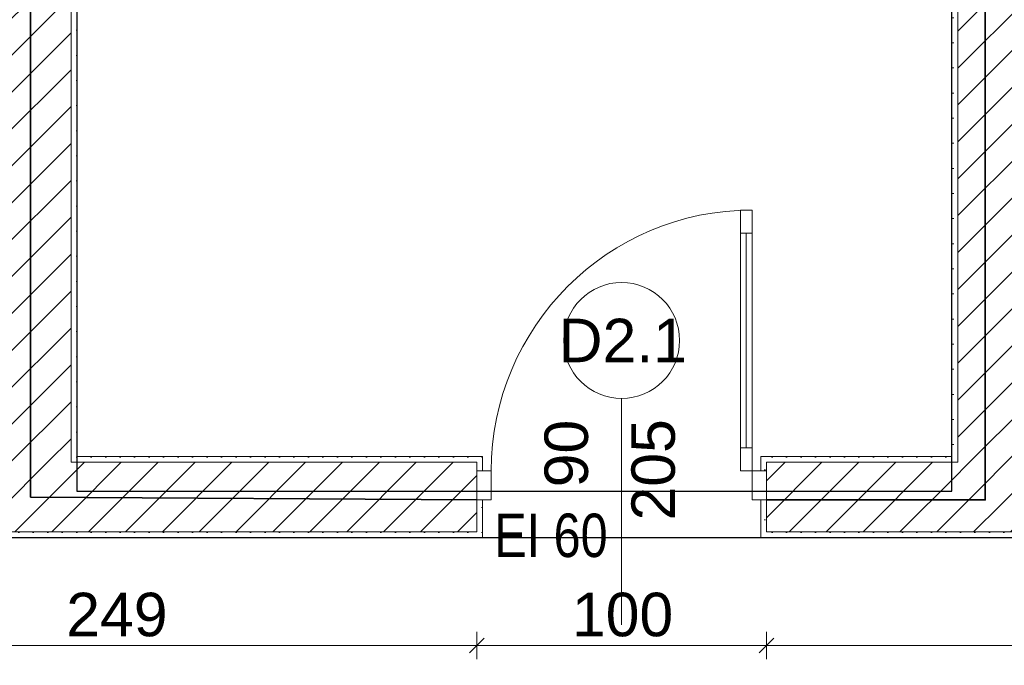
# Model space of a CAD drawing. Header units: millimetres. Extents: x -126905 to -83905, y -179170 to 5194.
# Tile 40 of 56: x -105147 to -101748, y -96587 to -94360. Entities that reach past the tile are written whole.
import ezdxf

# ---------------------------------------------------------------- set-up
doc = ezdxf.new("R2010")
doc.units = ezdxf.units.MM
doc.header["$MEASUREMENT"] = 0
for name, color, linetype, lineweight, true_color in [('Nowe_0_Nr_pióra__8', 7, 'Continuous', 35, 0xa80f02), ('Nowe_Elementy Modelu - Strefy_Nr_pióra__58', 7, 'Continuous', 25, 0xdf0000), ('Nowe_Konstrukcja - Ściany zew_Nr_pióra__23', 7, 'Continuous', 13, 0x858585), ('Nowe_Wymiarowanie - Ogólne_Nr_pióra__81', 7, 'Continuous', 13, 0x6a6a6a), ('Nowe_Znaczniki drzwi Archicada_Nr_pióra__81', 7, 'Continuous', 13, 0x6a6a6a)]:
    doc.layers.add(name, color=color, linetype=linetype, lineweight=lineweight, true_color=true_color)
for name, color, linetype, lineweight in [('Nowe_Drzwi Archicad_Nr_pióra__3', 7, 'Continuous', 13), ('Nowe_Konstrukcja - Ściany zew_Nr_pióra__21', 7, 'Continuous', 20), ('Nowe_Konstrukcja - Ściany zew_Nr_pióra__3', 7, 'Continuous', 13), ('Nowe_Tabelka_Nr_pióra__20', 1, 'Continuous', 30), ('Nowe_Wymiarowanie - Ogólne_Nr_pióra__42', 8, 'Continuous', 25), ('Nowe_Znaczniki drzwi Archicada_Nr_pióra__2', 8, 'Continuous', 15), ('Nowe_Znaczniki drzwi Archicada_Nr_pióra__7', 7, 'Continuous', 35)]:
    doc.layers.add(name, color=color, linetype=linetype, lineweight=lineweight)
for name, color, linetype in [('Nowe_Konstrukcja - Ściany zew', 7, 'Continuous'), ('Nowe_Wymiarowanie - Ogólne', 7, 'Continuous'), ('Nowe_Znaczniki drzwi Archicada', 7, 'Continuous')]:
    doc.layers.add(name, color=color, linetype=linetype)
doc.styles.add('STYL_AUTOMATYCZNY_1', font='arial.ttf')
doc.styles.add('STYL_AUTOMATYCZNY_3', font='arial.ttf', dxfattribs={"width": 0.8})
doc.linetypes.add('REI 120', pattern='A,0,[1,PB-ARCH-004 RZUT II PIÄTRA_2.Kondygnacja1.Shx,S=9.126984,R=0,X=0,Y=-0.006213],-1150,0', length=1150)
doc.dimstyles.new('STYL_AUTOMATYCZNY__1', dxfattribs={"dimtxt": 150, "dimasz": 47.5, "dimexe": 0.18, "dimexo": 0.0625, "dimgap": 0, "dimtad": 1, "dimdec": 0, "dimlfac": 0.1, "dimzin": 0, "dimdsep": 46, "dimtxsty": 'STYL_AUTOMATYCZNY_1', "dimblk": 'ARROWHEAD_6', "dimblk1": 'ARROWHEAD_6', "dimblk2": 'ARROWHEAD_6', "dimcen": 0.09, "dimse1": 1, "dimse2": 1, "dimclrd": 256, "dimclre": 256, "dimclrt": 8, "dimazin": 0, "dimtfac": 1, "dimtdec": 4, "dimtmove": 0, "dimatfit": 3, "dimfxl": 0, "dimtolj": 1, "dimtzin": 0, "dimarcsym": 0})
doc.dimstyles.new('STYL_AUTOMATYCZNY__2', dxfattribs={"dimtxt": 150, "dimasz": 47.5, "dimexe": 0.18, "dimexo": 0.0625, "dimgap": 0, "dimtad": 1, "dimtih": 1, "dimtoh": 1, "dimdec": 0, "dimlfac": 0.1, "dimzin": 0, "dimdsep": 46, "dimtxsty": 'STYL_AUTOMATYCZNY_1', "dimblk": 'ARROWHEAD_6', "dimblk1": 'ARROWHEAD_6', "dimblk2": 'ARROWHEAD_6', "dimcen": 0.09, "dimse1": 1, "dimse2": 1, "dimclrd": 256, "dimclre": 256, "dimclrt": 8, "dimazin": 0, "dimtfac": 1, "dimtdec": 4, "dimtmove": 0, "dimatfit": 3, "dimfxl": 0, "dimtolj": 1, "dimtzin": 0, "dimarcsym": 0})
pattern_1 = [(0, (0, 0), (0, 86.60254), [0, -50]), (0, (25, 43.3), (0, 86.60254), [0, -50])]
pattern_2 = [(45, (0, 0), (-63.63961, 63.63961), [])]

# ---------------------------------------------------------------- blocks, each defined once
blk = doc.blocks.new('Ściana_18_1', base_point=(-104949.5, -96146.6))
at = {"layer": 'Nowe_Konstrukcja - Ściany zew_Nr_pióra__23', "linetype": 'Continuous', "lineweight": 13, "true_color": 0x858585}
h = blk.add_hatch(dxfattribs=at)
h.set_pattern_fill('Bloczki_ceramiczne_0001', color=252, style=0, pattern_type=2)
h.set_pattern_definition(pattern_2)
h.paths.add_polyline_path([(-105209.5, -92006.6), (-104969.5, -92006.6), (-104969.5, -91986.6), (-105209.5, -91986.6)])
h = blk.add_hatch(dxfattribs=at)
h.set_pattern_fill('Tynk_0001', color=252, style=0, pattern_type=2)
h.set_pattern_definition(pattern_1)
h.paths.add_polyline_path([(-105209.5, -95986.6), (-105209.5, -92006.6), (-105229.5, -92006.6), (-105229.5, -95986.6)])
h = blk.add_hatch(dxfattribs=at)
h.set_pattern_fill('Bloczki_ceramiczne_0001', color=252, style=0, pattern_type=2)
h.set_pattern_definition(pattern_2)
h.paths.add_polyline_path([(-105209.5, -92006.6), (-105209.5, -95886.6), (-104969.5, -95886.6), (-104969.5, -92006.6)])
h = blk.add_hatch(dxfattribs=at)
h.set_pattern_fill('Tynk_0001', color=252, style=0, pattern_type=2)
h.set_pattern_definition(pattern_1)
h.paths.add_polyline_path([(-104949.5, -95866.6), (-104949.5, -92006.6), (-104969.5, -92006.6), (-104969.5, -95866.6)])
h = blk.add_hatch(dxfattribs=at)
h.set_pattern_fill('Bloczki_ceramiczne_0001', color=252, style=0, pattern_type=2)
h.set_pattern_definition(pattern_2)
h.paths.add_polyline_path([(-104969.5, -95886.6), (-105209.5, -96126.6), (-104969.5, -96126.6)])
h = blk.add_hatch(dxfattribs=at)
h.set_pattern_fill('Bloczki_ceramiczne_0001', color=252, style=0, pattern_type=2)
h.set_pattern_definition(pattern_2)
h.paths.add_polyline_path([(-104969.5, -95886.6), (-105209.5, -95886.6), (-105209.5, -96126.6)])
h = blk.add_hatch(dxfattribs=at)
h.set_pattern_fill('Tynk_0001', color=252, style=0, pattern_type=2)
h.set_pattern_definition(pattern_1)
h.paths.add_polyline_path([(-104949.5, -95866.6), (-104969.5, -95886.6), (-104949.5, -95886.6)])
h = blk.add_hatch(dxfattribs=at)
h.set_pattern_fill('Tynk_0001', color=252, style=0, pattern_type=2)
h.set_pattern_definition(pattern_1)
h.paths.add_polyline_path([(-104949.5, -95866.6), (-104969.5, -95866.6), (-104969.5, -95886.6)])
h = blk.add_hatch(dxfattribs=at)
h.set_pattern_fill('Tynk_0001', color=252, style=0, pattern_type=2)
h.set_pattern_definition(pattern_1)
h.paths.add_polyline_path([(-105229.5, -95986.6), (-105229.5, -96006.6), (-105209.5, -96006.6), (-105209.5, -95986.6)])
h = blk.add_hatch(dxfattribs=at)
h.set_pattern_fill('Tynk_0001', color=252, style=0, pattern_type=2)
h.set_pattern_definition(pattern_1)
h.paths.add_polyline_path([(-105209.5, -96126.6), (-105229.5, -96146.6), (-105209.5, -96146.6)])
h = blk.add_hatch(dxfattribs=at)
h.set_pattern_fill('Tynk_0001', color=252, style=0, pattern_type=2)
h.set_pattern_definition(pattern_1)
h.paths.add_polyline_path([(-105209.5, -96126.6), (-105229.5, -96126.6), (-105229.5, -96146.6)])
at = {"layer": 'Nowe_Konstrukcja - Ściany zew_Nr_pióra__21', "color": 7, "linetype": 'Continuous', "lineweight": 20, "flags": 128}
for points in [[(-105229.5, -92006.6), (-105229.5, -95986.6)], [(-104949.5, -95866.6), (-104949.5, -92006.6)], [(-105229.5, -96146.6), (-105209.5, -96146.6)]]:
    blk.add_lwpolyline(points, dxfattribs=at)
at = {"layer": 'Nowe_Konstrukcja - Ściany zew_Nr_pióra__3', "color": 7, "linetype": 'Continuous', "lineweight": 13}
for p, q in [((-105209.5, -91986.6), (-105209.5, -92006.6)), ((-104969.5, -92006.6), (-104969.5, -91986.6)), ((-105209.5, -92006.6), (-105209.5, -95886.6)), ((-104969.5, -95886.6), (-104969.5, -92006.6)), ((-105209.5, -95886.6), (-105209.5, -96126.6)), ((-104969.5, -95886.6), (-104949.5, -95886.6)), ((-105209.5, -96006.6), (-105229.5, -96006.6)), ((-105229.5, -96126.6), (-105209.5, -96126.6)), ((-105209.5, -96126.6), (-104969.5, -96126.6))]:
    blk.add_line(p, q, dxfattribs=at)
blk = doc.blocks.new('Ściana_46_1', base_point=(-101649.1, -96146.6))
at = {"layer": 'Nowe_Konstrukcja - Ściany zew_Nr_pióra__23', "linetype": 'Continuous', "lineweight": 13, "true_color": 0x858585}
h = blk.add_hatch(dxfattribs=at)
h.set_pattern_fill('Bloczki_ceramiczne_0001', color=252, style=0, pattern_type=2)
h.set_pattern_definition(pattern_2)
h.paths.add_polyline_path([(-101909.1, -92006.6), (-101669.1, -92006.6), (-101669.1, -91986.6), (-101909.1, -91986.6)])
h = blk.add_hatch(dxfattribs=at)
h.set_pattern_fill('Tynk_0001', color=252, style=0, pattern_type=2)
h.set_pattern_definition(pattern_1)
h.paths.add_polyline_path([(-101909.1, -95866.6), (-101909.1, -92006.6), (-101929.1, -92006.6), (-101929.1, -95866.6)])
h = blk.add_hatch(dxfattribs=at)
h.set_pattern_fill('Bloczki_ceramiczne_0001', color=252, style=0, pattern_type=2)
h.set_pattern_definition(pattern_2)
h.paths.add_polyline_path([(-101669.1, -95886.6), (-101669.1, -92006.6), (-101909.1, -92006.6), (-101909.1, -95886.6)])
h = blk.add_hatch(dxfattribs=at)
h.set_pattern_fill('Tynk_0001', color=252, style=0, pattern_type=2)
h.set_pattern_definition(pattern_1)
h.paths.add_polyline_path([(-101649.1, -95986.6), (-101649.1, -92006.6), (-101669.1, -92006.6), (-101669.1, -95986.6)])
h = blk.add_hatch(dxfattribs=at)
h.set_pattern_fill('Tynk_0001', color=252, style=0, pattern_type=2)
h.set_pattern_definition(pattern_1)
h.paths.add_polyline_path([(-101929.1, -95886.6), (-101909.1, -95886.6), (-101929.1, -95866.6)])
h = blk.add_hatch(dxfattribs=at)
h.set_pattern_fill('Tynk_0001', color=252, style=0, pattern_type=2)
h.set_pattern_definition(pattern_1)
h.paths.add_polyline_path([(-101929.1, -95866.6), (-101909.1, -95886.6), (-101909.1, -95866.6)])
h = blk.add_hatch(dxfattribs=at)
h.set_pattern_fill('Bloczki_ceramiczne_0001', color=252, style=0, pattern_type=2)
h.set_pattern_definition(pattern_2)
h.paths.add_polyline_path([(-101909.1, -96126.6), (-101669.1, -96126.6), (-101909.1, -95886.6)])
h = blk.add_hatch(dxfattribs=at)
h.set_pattern_fill('Bloczki_ceramiczne_0001', color=252, style=0, pattern_type=2)
h.set_pattern_definition(pattern_2)
h.paths.add_polyline_path([(-101909.1, -95886.6), (-101669.1, -96126.6), (-101669.1, -95886.6)])
h = blk.add_hatch(dxfattribs=at)
h.set_pattern_fill('Tynk_0001', color=252, style=0, pattern_type=2)
h.set_pattern_definition(pattern_1)
h.paths.add_polyline_path([(-101669.1, -95986.6), (-101669.1, -96006.6), (-101649.1, -96006.6), (-101649.1, -95986.6)])
h = blk.add_hatch(dxfattribs=at)
h.set_pattern_fill('Tynk_0001', color=252, style=0, pattern_type=2)
h.set_pattern_definition(pattern_1)
h.paths.add_polyline_path([(-101669.1, -96146.6), (-101649.1, -96146.6), (-101669.1, -96126.6)])
h = blk.add_hatch(dxfattribs=at)
h.set_pattern_fill('Tynk_0001', color=252, style=0, pattern_type=2)
h.set_pattern_definition(pattern_1)
h.paths.add_polyline_path([(-101669.1, -96126.6), (-101649.1, -96146.6), (-101649.1, -96126.6)])
at = {"layer": 'Nowe_Konstrukcja - Ściany zew_Nr_pióra__21', "color": 7, "linetype": 'Continuous', "lineweight": 20, "flags": 128}
for points in [[(-101929.1, -92006.6), (-101929.1, -95866.6)], [(-101649.1, -95986.6), (-101649.1, -92006.6)], [(-101649.1, -96146.6), (-101669.1, -96146.6)]]:
    blk.add_lwpolyline(points, dxfattribs=at)
at = {"layer": 'Nowe_Konstrukcja - Ściany zew_Nr_pióra__3', "color": 7, "linetype": 'Continuous', "lineweight": 13}
for p, q in [((-101909.1, -91986.6), (-101909.1, -92006.6)), ((-101669.1, -92006.6), (-101669.1, -91986.6)), ((-101909.1, -92006.6), (-101909.1, -95886.6)), ((-101669.1, -95886.6), (-101669.1, -92006.6)), ((-101929.1, -95886.6), (-101909.1, -95886.6)), ((-101669.1, -96126.6), (-101669.1, -95886.6)), ((-101649.1, -96006.6), (-101669.1, -96006.6)), ((-101909.1, -96126.6), (-101669.1, -96126.6)), ((-101669.1, -96126.6), (-101649.1, -96126.6))]:
    blk.add_line(p, q, dxfattribs=at)
blk = doc.blocks.new('Drzwi 27_7')
at = {"layer": 'Nowe_Drzwi Archicad_Nr_pióra__3', "color": 7, "linetype": 'Continuous', "lineweight": 13}
for p, q in [((410, 820), (410, 900)), ((410, 900), (450, 900)), ((450, 900), (450, 820)), ((450, 820), (410, 820)), ((430, 820), (430, 80)), ((410, 0), (410, 80)), ((410, 80), (450, 80)), ((450, 80), (450, 0)), ((-500, 50), (-480, 50)), ((-480, 0), (-480, 50)), ((500, 50), (480, 50)), ((480, 0), (480, 50)), ((-450, 0), (-500, 0)), ((-500, 0), (-500, -100)), ((-500, 0), (-500, -100)), ((-500, 0), (-500, -100)), ((-450, -100), (-450, 0)), ((450, 0), (410, 0)), ((500, 0), (450, 0)), ((450, 0), (450, -100)), ((500, -100), (500, 0)), ((500, 0), (500, -100)), ((500, 0), (500, -100)), ((-500, -100), (-450, -100)), ((-480, -100), (-480, -230)), ((450, -100), (500, -100)), ((480, -100), (480, -230)), ((-500, -230), (-480, -230)), ((500, -230), (480, -230))]:
    blk.add_line(p, q, dxfattribs=at)
at = {"layer": 'Nowe_Drzwi Archicad_Nr_pióra__3', "color": 7, "linetype": 'Continuous', "lineweight": 13, "flags": 128}
for points in [[(430, 820), (430, 80), (410, 80), (410, 820)], [(450, 820), (450, 80), (430, 80), (430, 820)]]:
    blk.add_lwpolyline(points, close=True, dxfattribs=at)
at = {"layer": 'Nowe_Drzwi Archicad_Nr_pióra__3', "color": 7, "linetype": 'Continuous', "lineweight": 13}
blk.add_arc((450, 0), 900, 90, 180, dxfattribs=at)
blk = doc.blocks.new('Znacznik D 27_8')
at = {"layer": 'Nowe_Znaczniki drzwi Archicada_Nr_pióra__2', "color": 8, "linetype": 'Continuous', "lineweight": 15, "flags": 128}
blk.add_lwpolyline([(-200, -680.1, 1), (200, -680.1, 1)], format="xyb", close=True, dxfattribs=at)
at = {"layer": 'Nowe_Znaczniki drzwi Archicada_Nr_pióra__81', "color": 251, "linetype": 'Continuous', "lineweight": 13, "true_color": 0x6a6a6a}
blk.add_line((0, -480.1), (0, 300), dxfattribs=at)
at = {"layer": 'Nowe_Znaczniki drzwi Archicada_Nr_pióra__7', "color": 7, "lineweight": 35, "char_height": 150, "attachment_point": 7, "style": 'STYL_AUTOMATYCZNY_1'}
for s, insert, rotation in [('\\A1;{\\pql;\\pt0;\\fArial|b0|i0|c238|p0;\\W1.000000;205\\fArial|b0|i0|c238|p0;\\W1.000000;\\A1{\\H.66x;\\S^  ;}\\fArial|b0|i0|c238|p0;\\W1.000000;\\fArial|b0|i0|c238|p0;\\W1.000000;}', (-227.5, -59.2), 270), ('\\A1;{\\pql;\\pt0;\\fArial|b0|i0|c238|p0;\\W1.000000;90\\fArial|b0|i0|c238|p0;\\W1.000000;\\A1{\\H.66x;\\S^  ;}\\fArial|b0|i0|c238|p0;\\W1.000000;\\fArial|b0|i0|c238|p0;\\W1.000000;}', (72.5, -173.6), 270), ('\\A1;{\\pql;\\pt0;\\fArial|b0|i0|c238|p0;\\W1.000000;D2.1\\fArial|b0|i0|c238|p0;\\W1.000000;\\fArial|b0|i0|c238|p0;\\W1.000000;\\fArial|b0|i0|c238|p0;\\W1.000000;}', (217.3, -605.1), 180)]:
    blk.add_mtext(s, dxfattribs=dict(at, insert=insert, rotation=rotation))
blk = doc.blocks.new('Ściana_47_1', base_point=(-101649.1, -96146.6))
at = {"layer": 'Nowe_Konstrukcja - Ściany zew_Nr_pióra__23', "linetype": 'Continuous', "lineweight": 13, "true_color": 0x858585}
h = blk.add_hatch(dxfattribs=at)
h.set_pattern_fill('Bloczki_ceramiczne_0001', color=252, style=0, pattern_type=2)
h.set_pattern_definition(pattern_2)
h.paths.add_polyline_path([(-104969.5, -95886.6), (-104969.5, -96126.6), (-103569.1, -96126.6), (-103569.1, -96016.6), (-103569.1, -95916.6), (-103569.1, -95886.6)])
h = blk.add_hatch(dxfattribs=at)
h.set_pattern_fill('Tynk_0001', color=252, style=0, pattern_type=2)
h.set_pattern_definition(pattern_1)
h.paths.add_polyline_path([(-103569.1, -95866.6), (-104949.5, -95866.6), (-104949.5, -95886.6), (-103569.1, -95886.6)])
h = blk.add_hatch(dxfattribs=at)
h.set_pattern_fill('Tynk_0001', color=252, style=0, pattern_type=2)
h.set_pattern_definition(pattern_1)
h.paths.add_polyline_path([(-103549.1, -95866.6), (-103569.1, -95866.6), (-103569.1, -95886.6), (-103569.1, -95916.6), (-103549.1, -95916.6)])
h = blk.add_hatch(dxfattribs=at)
h.set_pattern_fill('Tynk_0001', color=252, style=0, pattern_type=2)
h.set_pattern_definition(pattern_1)
h.paths.add_polyline_path([(-102569.1, -95866.6), (-102589.1, -95866.6), (-102589.1, -95916.6), (-102569.1, -95916.6), (-102569.1, -95886.6)])
h = blk.add_hatch(dxfattribs=at)
h.set_pattern_fill('Tynk_0001', color=252, style=0, pattern_type=2)
h.set_pattern_definition(pattern_1)
h.paths.add_polyline_path([(-102569.1, -95866.6), (-102569.1, -95886.6), (-101929.1, -95886.6), (-101929.1, -95866.6)])
h = blk.add_hatch(dxfattribs=at)
h.set_pattern_fill('Bloczki_ceramiczne_0001', color=252, style=0, pattern_type=2)
h.set_pattern_definition(pattern_2)
h.paths.add_polyline_path([(-102569.1, -95916.6), (-102569.1, -96016.6), (-102569.1, -96126.6), (-101909.1, -96126.6), (-101909.1, -95886.6), (-102569.1, -95886.6)])
h = blk.add_hatch(dxfattribs=at)
h.set_pattern_fill('Tynk_0001', color=252, style=0, pattern_type=2)
h.set_pattern_definition(pattern_1)
h.paths.add_polyline_path([(-103569.1, -96146.6), (-103549.1, -96146.6), (-103549.1, -96016.6), (-103569.1, -96016.6), (-103569.1, -96126.6)])
h = blk.add_hatch(dxfattribs=at)
h.set_pattern_fill('Tynk_0001', color=252, style=0, pattern_type=2)
h.set_pattern_definition(pattern_1)
h.paths.add_polyline_path([(-102589.1, -96146.6), (-102569.1, -96146.6), (-102569.1, -96126.6), (-102569.1, -96016.6), (-102589.1, -96016.6)])
h = blk.add_hatch(dxfattribs=at)
h.set_pattern_fill('Tynk_0001', color=252, style=0, pattern_type=2)
h.set_pattern_definition(pattern_1)
h.paths.add_polyline_path([(-105209.5, -96126.6), (-105209.5, -96146.6), (-103569.1, -96146.6), (-103569.1, -96126.6)])
h = blk.add_hatch(dxfattribs=at)
h.set_pattern_fill('Tynk_0001', color=252, style=0, pattern_type=2)
h.set_pattern_definition(pattern_1)
h.paths.add_polyline_path([(-101669.1, -96126.6), (-102569.1, -96126.6), (-102569.1, -96146.6), (-101669.1, -96146.6)])
at = {"layer": 'Nowe_Konstrukcja - Ściany zew_Nr_pióra__21', "color": 7, "linetype": 'Continuous', "lineweight": 20}
for p, q in [((-103569.1, -95866.6), (-103549.1, -95866.6)), ((-103549.1, -95916.6), (-103549.1, -95866.6)), ((-102589.1, -95916.6), (-102589.1, -95866.6)), ((-102569.1, -95866.6), (-102589.1, -95866.6)), ((-103569.1, -95916.6), (-103549.1, -95916.6)), ((-103569.1, -95916.6), (-103569.1, -96016.6)), ((-102569.1, -95916.6), (-102589.1, -95916.6)), ((-102569.1, -95916.6), (-102569.1, -96016.6)), ((-103569.1, -96016.6), (-103549.1, -96016.6)), ((-103549.1, -96016.6), (-103549.1, -96146.6)), ((-102589.1, -96016.6), (-102589.1, -96146.6)), ((-102569.1, -96016.6), (-102589.1, -96016.6)), ((-103569.1, -96146.6), (-103549.1, -96146.6)), ((-102569.1, -96146.6), (-102589.1, -96146.6))]:
    blk.add_line(p, q, dxfattribs=at)
at = {"layer": 'Nowe_Konstrukcja - Ściany zew_Nr_pióra__21', "color": 7, "linetype": 'Continuous', "lineweight": 20, "flags": 128}
for points in [[(-103569.1, -95866.6), (-104949.5, -95866.6)], [(-101929.1, -95866.6), (-102569.1, -95866.6)], [(-105209.5, -96146.6), (-103569.1, -96146.6)], [(-102569.1, -96146.6), (-101669.1, -96146.6)]]:
    blk.add_lwpolyline(points, dxfattribs=at)
at = {"layer": 'Nowe_Konstrukcja - Ściany zew_Nr_pióra__3', "color": 7, "linetype": 'Continuous', "lineweight": 13}
for p, q in [((-104969.5, -95886.6), (-104949.5, -95886.6)), ((-103569.1, -95886.6), (-104949.5, -95886.6)), ((-103569.1, -95886.6), (-103569.1, -95916.6)), ((-101929.1, -95886.6), (-102569.1, -95886.6)), ((-102569.1, -95886.6), (-102569.1, -95916.6)), ((-101929.1, -95886.6), (-101909.1, -95886.6)), ((-103569.1, -96126.6), (-103569.1, -96016.6)), ((-102569.1, -96126.6), (-102569.1, -96016.6)), ((-105209.5, -96126.6), (-104969.5, -96126.6)), ((-104969.5, -96126.6), (-103569.1, -96126.6)), ((-102569.1, -96126.6), (-101909.1, -96126.6)), ((-101909.1, -96126.6), (-101669.1, -96126.6))]:
    blk.add_line(p, q, dxfattribs=at)
at = {"layer": 'Nowe_Drzwi Archicad_Nr_pióra__3', "color": 7, "linetype": 'Continuous', "lineweight": 13, "zscale": 1000}
blk.add_blockref('Drzwi 27_7', (-103069.1, -95916.6), dxfattribs=at)
at = {"layer": 'Nowe_Znaczniki drzwi Archicada', "color": 251, "lineweight": 13, "true_color": 0x6a6a6a, "rotation": 180}
blk.add_blockref('Znacznik D 27_8', (-103069.1, -96146.6), dxfattribs=at)
blk = doc.blocks.new('*D255')
at = {"layer": 'Nowe_Wymiarowanie - Ogólne_Nr_pióra__81', "color": 251, "linetype": 'Continuous', "lineweight": 13, "true_color": 0x6a6a6a}
for p, q in [((-106059.5, -96565.5), (-106059.5, -96471.7)), ((-106034.5, -96493.6), (-106084.5, -96543.6)), ((-103544.1, -96493.6), (-103594.1, -96543.6)), ((-107059.5, -96518.6), (-106059.5, -96518.6)), ((-106059.5, -96518.6), (-103569.1, -96518.6))]:
    blk.add_line(p, q, dxfattribs=at)
at = {"layer": 'Nowe_Wymiarowanie - Ogólne_Nr_pióra__42', "color": 8, "lineweight": 25, "insert": (-104985.9, -96488.6), "char_height": 150, "attachment_point": 7, "style": 'STYL_AUTOMATYCZNY_1'}
blk.add_mtext('\\A1;{\\pql;\\fArial|b0|i0|c238|p0;\\W1.000000;249}', dxfattribs=at)
blk = doc.blocks.new('ARROWHEAD_6')
at = {"color": 0, "linetype": 'Continuous', "lineweight": 0}
for p, q in [((0, 0), (-1, 0)), ((-0.5, -0.5), (0.5, 0.5))]:
    blk.add_line(p, q, dxfattribs=at)
blk = doc.blocks.new('*D256')
at = {"layer": 'Nowe_Wymiarowanie - Ogólne_Nr_pióra__81', "color": 251, "linetype": 'Continuous', "lineweight": 13, "true_color": 0x6a6a6a}
for p, q in [((-103569.1, -96565.5), (-103569.1, -96471.7)), ((-103544.1, -96493.6), (-103594.1, -96543.6)), ((-102544.1, -96493.6), (-102594.1, -96543.6)), ((-106059.5, -96518.6), (-103569.1, -96518.6)), ((-103569.1, -96518.6), (-102569.1, -96518.6))]:
    blk.add_line(p, q, dxfattribs=at)
at = {"layer": 'Nowe_Wymiarowanie - Ogólne_Nr_pióra__42', "color": 8, "lineweight": 25, "insert": (-103240.7, -96488.6), "char_height": 150, "attachment_point": 7, "style": 'STYL_AUTOMATYCZNY_1'}
blk.add_mtext('\\A1;{\\pql;\\fArial|b0|i0|c238|p0;\\W1.000000;100}', dxfattribs=at)
blk = doc.blocks.new('*D257')
at = {"layer": 'Nowe_Wymiarowanie - Ogólne_Nr_pióra__81', "color": 251, "linetype": 'Continuous', "lineweight": 13, "true_color": 0x6a6a6a}
for p, q in [((-102569.1, -96565.5), (-102569.1, -96471.7)), ((-100279.4, -96565.5), (-100279.4, -96471.7)), ((-102544.1, -96493.6), (-102594.1, -96543.6)), ((-100254.4, -96493.6), (-100304.4, -96543.6)), ((-103569.1, -96518.6), (-102569.1, -96518.6)), ((-102569.1, -96518.6), (-100279.4, -96518.6))]:
    blk.add_line(p, q, dxfattribs=at)
at = {"layer": 'Nowe_Wymiarowanie - Ogólne_Nr_pióra__42', "color": 8, "lineweight": 25, "insert": (-101595.9, -96488.6), "char_height": 150, "attachment_point": 7, "style": 'STYL_AUTOMATYCZNY_1'}
blk.add_mtext('\\A1;{\\pql;\\fArial|b0|i0|c238|p0;\\W1.000000;229}', dxfattribs=at)
blk = doc.blocks.new('*D277')
at = {"layer": 'Nowe_Wymiarowanie - Ogólne_Nr_pióra__81', "color": 251, "linetype": 'Continuous', "lineweight": 13, "true_color": 0x6a6a6a}
for p, q in [((-121789.5, -96942.8), (-121789.5, -96849)), ((-95969.5, -96942.8), (-95969.5, -96849)), ((-121764.5, -96870.9), (-121814.5, -96920.9)), ((-95994.5, -96920.9), (-95944.5, -96870.9)), ((-121827, -96895.9), (-121789.5, -96895.9)), ((-121789.5, -96895.9), (-95969.5, -96895.9)), ((-95969.5, -96895.9), (-95932, -96895.9))]:
    blk.add_line(p, q, dxfattribs=at)
at = {"layer": 'Nowe_Wymiarowanie - Ogólne_Nr_pióra__42', "color": 8, "lineweight": 25, "insert": (-109136.9, -96865.9), "char_height": 150, "attachment_point": 7, "style": 'STYL_AUTOMATYCZNY_1'}
blk.add_mtext('\\A1;{\\pql;\\fArial|b0|i0|c238|p0;\\W1.000000;2\xa0582}', dxfattribs=at)
blk = doc.blocks.new('*D293')
at = {"layer": 'Nowe_Wymiarowanie - Ogólne_Nr_pióra__81', "color": 251, "linetype": 'Continuous', "lineweight": 13, "true_color": 0x6a6a6a}
for p, q in [((-121373.9, -96101.6), (-121323.9, -96151.6)), ((-121302.1, -96126.6), (-121395.8, -96126.6)), ((-121348.9, -97746.6), (-121348.9, -96126.6)), ((-121373.9, -97721.6), (-121323.9, -97771.6)), ((-121302.1, -97746.6), (-121395.8, -97746.6))]:
    blk.add_line(p, q, dxfattribs=at)
at = {"layer": 'Nowe_Wymiarowanie - Ogólne_Nr_pióra__42', "color": 8, "lineweight": 25, "char_height": 150, "attachment_point": 7, "rotation": 90, "style": 'STYL_AUTOMATYCZNY_1'}
for s, insert in [('\\A1;{\\pql;\\fArial|b0|i0|c238|p0;\\W1.000000;12}', (-121378.9, -96380.4)), ('\\A1;{\\pql;\\fArial|b0|i0|c238|p0;\\W1.000000;162}', (-121378.9, -97222.6))]:
    blk.add_mtext(s, dxfattribs=dict(at, insert=insert))
blk = doc.blocks.new('*D294')
at = {"layer": 'Nowe_Wymiarowanie - Ogólne_Nr_pióra__81', "color": 251, "linetype": 'Continuous', "lineweight": 13, "true_color": 0x6a6a6a}
for p, q in [((-121373.9, -95981.6), (-121323.9, -96031.6)), ((-121302.1, -96006.6), (-121395.8, -96006.6)), ((-121348.9, -96126.6), (-121348.9, -96006.6)), ((-121373.9, -96101.6), (-121323.9, -96151.6)), ((-121302.1, -96126.6), (-121395.8, -96126.6))]:
    blk.add_line(p, q, dxfattribs=at)
blk = doc.blocks.new('*D295')
at = {"layer": 'Nowe_Wymiarowanie - Ogólne_Nr_pióra__81', "color": 251, "linetype": 'Continuous', "lineweight": 13, "true_color": 0x6a6a6a}
for p, q in [((-121302.1, -91986.6), (-121395.8, -91986.6)), ((-121373.9, -91961.6), (-121323.9, -92011.6)), ((-121348.9, -96006.6), (-121348.9, -91986.6)), ((-121373.9, -95981.6), (-121323.9, -96031.6)), ((-121302.1, -96006.6), (-121395.8, -96006.6))]:
    blk.add_line(p, q, dxfattribs=at)
at = {"layer": 'Nowe_Wymiarowanie - Ogólne_Nr_pióra__42', "color": 8, "lineweight": 25, "char_height": 150, "attachment_point": 7, "rotation": 90, "style": 'STYL_AUTOMATYCZNY_1'}
for s, insert in [('\\A1;{\\pql;\\fArial|b0|i0|c238|p0;\\W1.000000;24}', (-121378.9, -92240.4)), ('\\A1;{\\pql;\\fArial|b0|i0|c238|p0;\\W1.000000;402}', (-121378.9, -94282.6))]:
    blk.add_mtext(s, dxfattribs=dict(at, insert=insert))

msp = doc.modelspace()

# ---------------------------------------------------------------- linework, layer by layer
at = {"layer": 'Nowe_0_Nr_pióra__8', "color": 14, "linetype": 'REI 120', "lineweight": 35, "true_color": 0xa80f02}
for points in [[(-104129.5, -91866.6), (-105108.8, -91866.6), (-105108.8, -96006.6), (-103569.1, -96016.6)], [(-102029.8, -96016.6), (-101814, -96016.6), (-101814, -91866.6), (-102029.8, -91866.6)], [(-102569.1, -96016.6), (-102029.8, -96016.6)]]:
    msp.add_lwpolyline(points, dxfattribs=at)
at = {"layer": 'Nowe_Elementy Modelu - Strefy_Nr_pióra__58', "color": 12, "linetype": 'Continuous', "lineweight": 25, "true_color": 0xdf0000, "flags": 128}
for points in [[(-104949.5, -95986.6), (-101929.1, -95986.6), (-101929.1, -92006.6), (-104949.5, -92006.6)], [(-121789.5, -96146.6), (-121789.5, -97726.6), (-113238, -97726.6), (-112238, -97726.6), (-111889.5, -97726.6), (-111889.5, -99826.6), (-110479.8, -99826.6), (-110479.8, -97726.6), (-110299.5, -97726.6), (-105589.5, -97726.6), (-95969.5, -97726.6), (-95969.5, -96146.6), (-101649.1, -96146.6), (-105229.5, -96146.6)]]:
    msp.add_lwpolyline(points, close=True, dxfattribs=at)

# ---------------------------------------------------------------- block references
at = {"layer": 'Nowe_Konstrukcja - Ściany zew', "color": 7, "lineweight": 20}
for name, p in [('Ściana_18_1', (-104949.5, -96146.6)), ('Ściana_46_1', (-101649.1, -96146.6)), ('Ściana_47_1', (-101649.1, -96146.6))]:
    msp.add_blockref(name, p, dxfattribs=at)

# ---------------------------------------------------------------- texts
at = {"layer": 'Nowe_Tabelka_Nr_pióra__20', "color": 1, "linetype": 'Continuous', "lineweight": 30, "insert": (-103508.9, -96215.6), "char_height": 150, "attachment_point": 7, "style": 'STYL_AUTOMATYCZNY_3'}
msp.add_mtext('\\A1;{\\pql;\\fArial|b0|i0|c238|p0;\\W0.800000;EI \\fArial|b0|i0|c238|p0;\\W0.800000;60}', dxfattribs=at)

# ---------------------------------------------------------------- dimensions: what is measured, and where the dimension line sits
at = {"layer": 'Nowe_Wymiarowanie - Ogólne', "color": 251, "linetype": 'Continuous', "lineweight": 13, "true_color": 0x6a6a6a}
for base, p1, p2, picture, middle in [((-121348.9, -91986.6), (-98809.3, -96006.6), (-113305, -91986.6), '*D295', (-121453.9, -94111.4)), ((-121348.9, -96006.6), (-98809.3, -96126.6), (-98809.3, -96006.6), '*D294', (-121453.9, -96266.3)), ((-121348.9, -96126.6), (-116979.5, -97746.6), (-98809.3, -96126.6), '*D293', (-121453.9, -97051.4))]:
    dim = msp.add_linear_dim(base=base, p1=p1, p2=p2, angle=90, dimstyle='STYL_AUTOMATYCZNY__1', dxfattribs=at)
    dim.commit()
    dim.dimension.update_dxf_attribs({"geometry": picture, "text_midpoint": middle, "dimtype": 160, "text_rotation": 90})
for base, p1, p2, picture, middle in [((-103569.1, -96518.6), (-106059.5, -95986.6), (-103569.1, -95866.6), '*D255', (-104814.7, -96413.6)), ((-102569.1, -96518.6), (-103569.1, -95866.6), (-102569.1, -95866.6), '*D256', (-103069.5, -96413.6)), ((-100279.4, -96518.6), (-102569.1, -95866.6), (-100279.4, -95986.6), '*D257', (-101424.6, -96413.6))]:
    dim = msp.add_linear_dim(base=base, p1=p1, p2=p2, angle=0, dimstyle='STYL_AUTOMATYCZNY__2', dxfattribs=at)
    dim.commit()
    dim.dimension.update_dxf_attribs({"geometry": picture, "text_midpoint": middle, "dimtype": 160})
dim = msp.add_linear_dim(base=(-95969.5, -96895.9), p1=(-121789.5, -97726.6), p2=(-95969.5, -97726.6), dimstyle='STYL_AUTOMATYCZNY__2', dxfattribs=at)
dim.commit()
dim.dimension.update_dxf_attribs({"geometry": '*D277', "text_midpoint": (-108879.6, -96790.9), "dimtype": 160})

doc.saveas('drawing.dxf')
